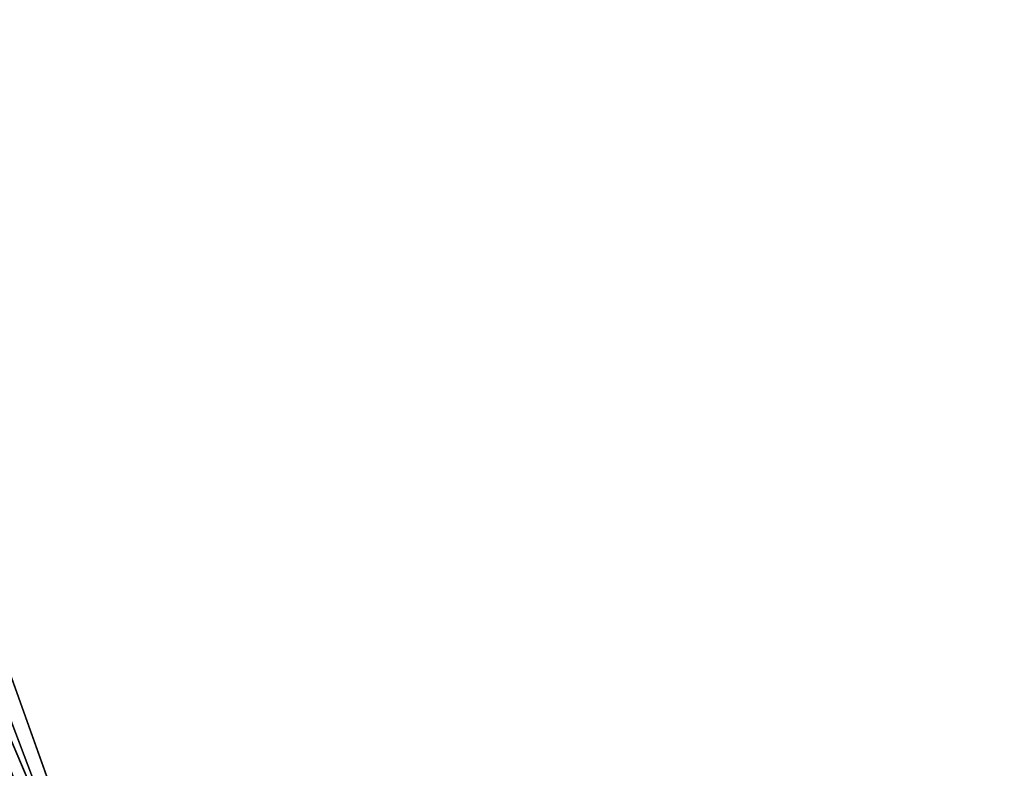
# Model space of a CAD drawing. Extents: x -775 to 775, y -775 to 775.
# Tile 211 of 256: x -687.91 to -678.59, y -280.44 to -273.37. Entities that reach past the tile are written whole.
import ezdxf

# ---------------------------------------------------------------- set-up
doc = ezdxf.new("R2010")
doc.units = 0
doc.layers.get('0').update_dxf_attribs({"color": 13, "linetype": 'CONTINUOUS'})

# ---------------------------------------------------------------- blocks, each defined once
blk = doc.blocks.new('OBJ_000001')
for p, q in [((-711.8605, -212.8441), (-685.3544, -286.9381)), ((-685.3544, -286.9381, 3), (-711.8605, -212.8441, 3)), ((-685.3544, -286.9381, 18.222), (-711.8605, -212.8441, 18.222)), ((-685.3544, -286.9381, 38.9998), (-711.8605, -212.8441, 38.9998)), ((-703.2032, -239.8992), (-685.3544, -286.9381, 18.222)), ((-676.1293, -308.0467), (-690.7818, -273.6152))]:
    blk.add_line(p, q)
at = {"color": 7}
mesh = blk.add_polyface(dxfattribs=at)
corners = [(-711.8605, -212.8441, 3), (-685.3544, -286.9381), (-685.3544, -286.9381, 3), (-711.8605, -212.8441)]
mesh.append_faces([[corners[k] for k in face] for face in [(0, 1, 2), (1, 0, 3)]], dxfattribs={"vtx0": -1, "color": 7})
mesh = blk.add_polyface(dxfattribs=at)
corners = [(-711.8605, -212.8441, 18.222), (-703.2032, -239.8992), (-685.3544, -286.9381, 18.222)]
mesh.append_faces([[corners[k] for k in face] for face in [(0, 1, 2)]], dxfattribs={"color": 7})
mesh = blk.add_polyface(dxfattribs=at)
corners = [(-711.8605, -212.8441, 38.9998), (-685.3544, -286.9381, 18.222), (-685.3544, -286.9381, 38.9998), (-711.8605, -212.8441, 18.222)]
mesh.append_faces([[corners[k] for k in face] for face in [(0, 1, 2), (1, 0, 3)]], dxfattribs={"vtx0": -1, "color": 7})
mesh = blk.add_polyface(dxfattribs=at)
corners = [(-703.2032, -239.8992), (-690.7818, -273.6152), (-685.3544, -286.9381, 18.222)]
mesh.append_faces([[corners[k] for k in face] for face in [(0, 1, 2)]], dxfattribs={"color": 7})
mesh = blk.add_polyface(dxfattribs=at)
corners = [(-690.7818, -273.6152), (-676.1293, -308.0467), (-685.3544, -286.9381, 18.222)]
mesh.append_faces([[corners[k] for k in face] for face in [(0, 1, 2)]], dxfattribs={"color": 7})
blk = doc.blocks.new('OBJ_000002')
at = {"color": 8}
mesh = blk.add_polyface(dxfattribs=at)
corners = [(-693.5709, -274.72, 7), (-678.8593, -309.2905, 30.1627), (-678.8593, -309.2905, 7), (-693.5709, -274.72, 30.1627)]
mesh.append_faces([[corners[k] for k in face] for face in [(0, 1, 2), (1, 0, 3)]], dxfattribs={"vtx0": -1, "color": 8})
blk = doc.blocks.new('SKPE74C')
for name in ['OBJ_000002', 'OBJ_000001']:
    blk.add_blockref(name, (0, 0))

msp = doc.modelspace()

# ---------------------------------------------------------------- block references
msp.add_blockref('SKPE74C', (0, 0))

doc.saveas('drawing.dxf')
